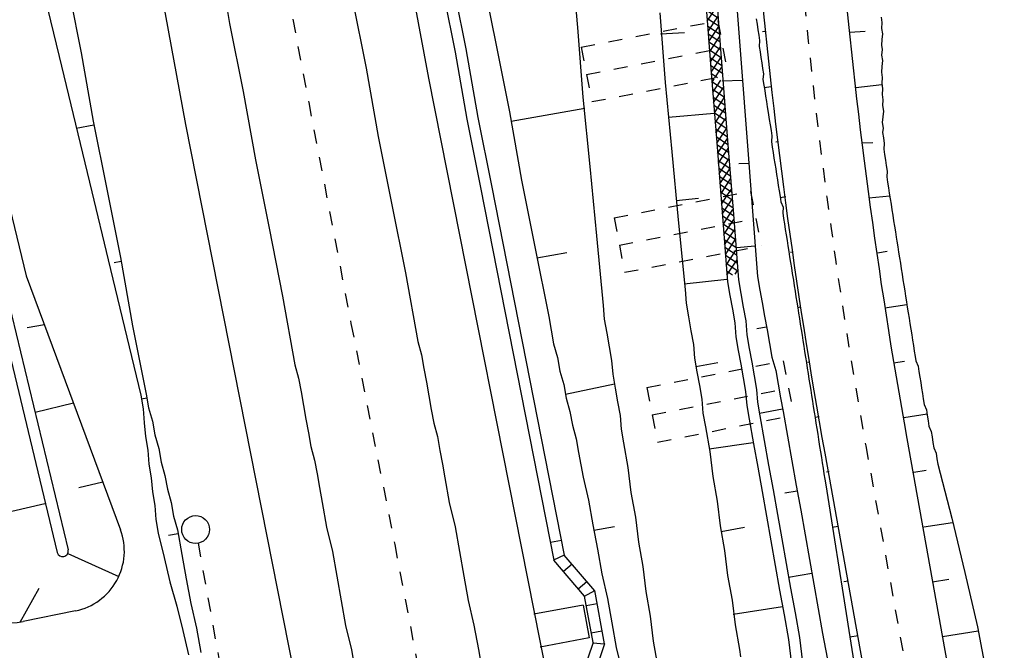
# Model space of a CAD drawing. Extents: x 447827 to 448299, y 438389 to 439851.
# Tile 53 of 116: x 447999 to 448035, y 439124 to 439147. Entities that reach past the tile are written whole.
import ezdxf

# ---------------------------------------------------------------- set-up
doc = ezdxf.new("R2010")
doc.units = 0
doc.header["$LTSCALE"] = 2
doc.header["$MEASUREMENT"] = 0
for name, pattern in [('ACAD_ISO03W100', [0.5, 0.25, -0.25]), ('ACAD_ISO05W100', [0.5, 0.25, -0.25]), ('ACAD_ISO10W100W', [0.5, 0.25, -0.25]), ('AUSGEZOGEN', [0]), ('PUNKTX2', [0.5, 0.25, -0.25])]:
    doc.linetypes.add(name, pattern=pattern)
doc.layers.get('0').update_dxf_attribs({"linetype": 'AUSGEZOGEN'})
for name, color, linetype in [('DB-Bahnachse', 7, 'CONTINUOUS'), ('DB-Boeschungen', 15, 'CONTINUOUS'), ('DB-Gleisachsen', 7, 'CONTINUOUS'), ('DB-GRABEN', 15, 'AUSGEZOGEN'), ('DB-HZV-Stützscheiben', 15, 'CONTINUOUS'), ('DB-Ingenieurbauwerke', 15, 'CONTINUOUS'), ('DB-Kabelanlagen', 15, 'CONTINUOUS'), ('DB-Tiefenentwässerung', 15, 'CONTINUOUS'), ('DB-Weg-Boeschungen', 15, 'CONTINUOUS'), ('DB-Wege', 15, 'CONTINUOUS'), ('FBRTOP', 250, 'AUSGEZOGEN')]:
    doc.layers.add(name, color=color, linetype=linetype)

# ---------------------------------------------------------------- blocks, each defined once
blk = doc.blocks.new('*X347')
at = {"color": 0, "linetype": 'ByBlock'}
for p, q in [((15038, -160289), (15359, -159968)), ((15259, -160357), (15041, -160139)), ((15044, -159965), (15074, -159935)), ((15619, -160399), (15165, -159945)), ((15285, -160360), (15645, -160001)), ((15979, -160440), (15525, -159987)), ((15570, -160393), (15930, -160034)), ((15856, -160426), (16213, -160068)), ((16342, -160486), (15885, -160029)), ((16140, -160460), (16496, -160104)), ((16706, -160531), (16247, -160073)), ((16422, -160496), (16779, -160139)), ((17069, -160577), (16611, -160118)), ((16705, -160531), (17062, -160175)), ((17433, -160622), (16975, -160164)), ((16988, -160566), (17345, -160210)), ((17271, -160602), (17627, -160245)), ((17797, -160668), (17338, -160209)), ((17554, -160637), (17910, -160281)), ((18160, -160713), (17702, -160255)), ((17837, -160673), (18193, -160316)), ((18524, -160759), (18066, -160300)), ((18119, -160708), (18476, -160351)), ((18402, -160743), (18759, -160387)), ((18888, -160804), (18429, -160346)), ((18685, -160779), (19041, -160422)), ((19251, -160850), (18793, -160391)), ((18968, -160814), (19324, -160458)), ((19615, -160895), (19157, -160437)), ((19251, -160849), (19607, -160493)), ((19979, -160941), (19520, -160482)), ((19533, -160885), (19890, -160528)), ((19816, -160920), (20173, -160564)), ((20343, -160986), (19884, -160528)), ((20099, -160956), (20456, -160599)), ((20706, -161032), (20248, -160573)), ((20382, -160991), (20738, -160634)), ((21070, -161077), (20611, -160619)), ((20665, -161026), (21021, -160670)), ((20948, -161062), (21304, -160705)), ((21434, -161123), (20975, -160664)), ((21230, -161097), (21587, -160741)), ((21797, -161168), (21339, -160710)), ((21513, -161132), (21870, -160776)), ((22161, -161214), (21703, -160755)), ((21796, -161168), (22153, -160811)), ((22525, -161259), (22066, -160801)), ((22079, -161203), (22435, -160847)), ((22888, -161305), (22430, -160846)), ((22362, -161239), (22718, -160882)), ((22644, -161274), (23001, -160917)), ((23252, -161350), (22794, -160892)), ((22927, -161309), (23284, -160953)), ((23616, -161395), (23157, -160937)), ((23210, -161345), (23567, -160988)), ((23493, -161380), (23849, -161024)), ((23979, -161441), (23521, -160983)), ((23776, -161416), (24131, -161060)), ((24343, -161486), (23886, -161029)), ((24059, -161451), (24413, -161096)), ((24707, -161532), (24250, -161075)), ((24341, -161486), (24696, -161132)), ((25070, -161577), (24615, -161122)), ((24624, -161522), (24978, -161168)), ((24907, -161557), (25260, -161204)), ((25434, -161623), (24979, -161168)), ((25190, -161592), (25543, -161240)), ((25798, -161668), (25344, -161214)), ((25473, -161628), (25825, -161275)), ((26162, -161714), (25708, -161261)), ((25756, -161663), (26108, -161311)), ((26038, -161699), (26390, -161346)), ((26527, -161761), (26072, -161307)), ((26321, -161735), (26673, -161382)), ((26891, -161807), (26436, -161352)), ((26603, -161770), (26956, -161417)), ((27256, -161853), (26800, -161398)), ((26885, -161806), (27239, -161453)), ((27620, -161900), (27164, -161443)), ((27167, -161842), (27522, -161488)), ((27450, -161878), (27805, -161523)), ((27985, -161946), (27527, -161489)), ((27732, -161914), (28087, -161559)), ((28349, -161992), (27891, -161534)), ((28014, -161950), (28370, -161594)), ((28707, -162032), (28255, -161580)), ((28297, -161986), (28657, -161625)), ((28582, -162018), (28945, -161656)), ((29062, -162069), (28614, -161621)), ((28870, -162049), (29233, -161686)), ((29418, -162106), (28970, -161658)), ((29158, -162079), (29521, -161716)), ((29773, -162144), (29325, -161696)), ((29446, -162109), (29809, -161746)), ((30129, -162181), (29681, -161733)), ((29734, -162139), (30097, -161777)), ((30022, -162170), (30385, -161807)), ((30484, -162218), (30036, -161770)), ((30310, -162200), (30673, -161837)), ((30840, -162255), (30392, -161808)), ((30598, -162230), (30960, -161868)), ((31202, -162299), (30747, -161845)), ((30886, -162260), (31243, -161903)), ((31565, -162345), (31107, -161886)), ((31169, -162295), (31526, -161939)), ((31452, -162331), (31617, -162165)), ((31618, -162079), (31471, -161932)), ((31617, -162165), (31806, -161977)), ((31929, -162390), (31618, -162079)), ((31735, -162366), (32091, -162009)), ((31806, -161977), (31809, -161974)), ((32293, -162436), (31834, -161977)), ((31834, -161977), (31834, -161977)), ((32018, -162401), (32374, -162045)), ((32614, -162439), (32198, -162023)), ((32301, -162437), (32618, -162119)), ((32618, -162124), (32562, -162068)), ((32614, -162441), (32940, -162116)), ((32618, -162119), (32657, -162080)), ((33020, -162527), (32618, -162124)), ((32866, -162507), (33223, -162151)), ((33384, -162572), (32925, -162114)), ((33149, -162543), (33506, -162186)), ((33614, -162484), (33289, -162159)), ((33715, -162614), (34071, -162257)), ((33758, -162252), (33788, -162222)), ((34475, -162709), (34016, -162250)), ((32583, -162472), (32614, -162441)), ((32656, -162481), (32614, -162439)), ((33432, -162578), (33615, -162395)), ((33747, -162618), (33647, -162518)), ((34111, -162663), (33741, -162293)), ((33997, -162649), (34354, -162292)), ((34280, -162684), (34637, -162328)), ((34838, -162754), (34380, -162296)), ((34563, -162720), (34920, -162363)), ((35202, -162800), (34744, -162341)), ((34846, -162755), (35202, -162399)), ((35566, -162845), (35107, -162387)), ((35129, -162790), (35485, -162434)), ((35412, -162826), (35768, -162469)), ((35930, -162891), (35471, -162432)), ((35694, -162861), (36051, -162505)), ((36293, -162936), (35835, -162478)), ((35977, -162897), (36334, -162540)), ((36657, -162982), (36198, -162523)), ((36260, -162932), (36617, -162575)), ((36543, -162967), (36899, -162611)), ((37021, -163027), (36562, -162569)), ((37384, -163073), (36926, -162614)), ((36826, -163003), (37182, -162646)), ((37109, -163038), (37465, -162682)), ((37748, -163118), (37290, -162660)), ((37391, -163073), (37748, -162717)), ((37860, -162912), (37653, -162705)), ((37674, -163109), (37860, -162923)), ((37860, -162923), (38031, -162752)), ((38112, -163164), (37860, -162912)), ((37957, -163144), (38314, -162788)), ((38475, -163209), (38017, -162751)), ((38240, -163180), (38596, -162823)), ((38839, -163255), (38381, -162796)), ((38523, -163215), (38860, -162877)), ((38859, -162956), (38744, -162842)), ((38857, -163199), (39162, -162894)), ((39203, -163300), (38859, -162956)), ((38860, -162877), (38879, -162858)), ((39088, -163286), (39445, -162929)), ((39566, -163345), (39108, -162887)), ((39371, -163321), (39728, -162965)), ((39855, -163316), (39472, -162933)), ((39859, -163001), (39835, -162978)), ((38805, -163250), (38857, -163199)), ((39654, -163356), (39857, -163153)), ((39930, -163391), (39855, -163316)), ((39857, -163153), (40010, -163000)), ((40294, -163436), (39859, -163001)), ((39937, -163392), (40293, -163035)), ((40658, -163482), (40199, -163023)), ((40220, -163427), (40576, -163071)), ((40502, -163463), (40681, -163283)), ((40681, -163188), (40563, -163069))]:
    blk.add_line(p, q, dxfattribs=at)

msp = doc.modelspace()

# ---------------------------------------------------------------- linework, layer by layer
at = {"layer": 'DB-Bahnachse', "linetype": 'ACAD_ISO10W100W'}
for p, q in [((448008.121, 439151.577), (448009.634, 439143.67)), ((448009.634, 439143.67), (448011.156, 439135.714)), ((448011.156, 439135.714), (448012.728, 439127.766)), ((448012.728, 439127.766), (448014.241, 439119.859))]:
    msp.add_line(p, q, dxfattribs=at)
at = {"layer": 'DB-Boeschungen', "linetype": 'Continuous'}
for p, q in [((448019.069, 439148.859), (448019.311, 439146.363)), ((448000.945, 439147.959), (448001.442, 439145.458)), ((448015.878, 439148.239), (448016.367, 439145.786)), ((448000.068, 439147.752), (448000.655, 439145.317)), ((448019.311, 439146.363), (448019.505, 439143.858)), ((448001.442, 439145.458), (448001.882, 439142.997)), ((448016.367, 439145.786), (448016.856, 439143.334)), ((448000.655, 439145.317), (448001.242, 439142.882)), ((448019.505, 439143.858), (448019.747, 439141.362)), ((448016.856, 439143.334), (448017.295, 439140.873)), ((448016.917, 439142.99), (448019.575, 439143.464)), ((448001.882, 439142.997), (448002.37, 439140.544)), ((448001.242, 439142.882), (448001.829, 439140.448)), ((448001.908, 439142.849), (448001.268, 439142.735)), ((448019.747, 439141.362), (448019.99, 439138.866)), ((448017.295, 439140.873), (448017.784, 439138.421)), ((448002.37, 439140.544), (448002.859, 439138.092)), ((448001.829, 439140.448), (448002.416, 439138.013)), ((448019.99, 439138.866), (448020.233, 439136.369)), ((448017.784, 439138.421), (448018.272, 439135.968)), ((448002.416, 439138.013), (448003.003, 439135.578)), ((448002.859, 439138.092), (448003.299, 439135.631)), ((448017.845, 439138.076), (448018.928, 439138.27)), ((448002.886, 439137.944), (448002.639, 439137.901)), ((448020.233, 439136.369), (448020.271, 439135.868)), ((448018.272, 439135.968), (448018.36, 439135.476)), ((448020.271, 439135.868), (448020.359, 439135.376)), ((448003.003, 439135.578), (448003.59, 439133.144)), ((448003.299, 439135.631), (448003.787, 439133.179)), ((448018.36, 439135.476), (448018.448, 439134.984)), ((448020.359, 439135.376), (448020.447, 439134.884)), ((448018.448, 439134.984), (448018.585, 439134.501)), ((448020.447, 439134.884), (448020.535, 439134.392)), ((448018.585, 439134.501), (448018.673, 439134.008)), ((448020.535, 439134.392), (448020.574, 439133.891)), ((448018.673, 439134.008), (448018.81, 439133.525)), ((448020.574, 439133.891), (448020.661, 439133.398)), ((448018.81, 439133.525), (448018.898, 439133.033)), ((448018.872, 439133.18), (448020.635, 439133.546)), ((448020.661, 439133.398), (448020.749, 439132.906)), ((448003.59, 439133.144), (448003.678, 439132.651)), ((448003.787, 439133.179), (448003.875, 439132.687)), ((448003.814, 439133.031), (448003.617, 439132.996)), ((448003.875, 439132.687), (448004.012, 439132.203)), ((448018.898, 439133.033), (448019.035, 439132.549)), ((448020.749, 439132.906), (448020.837, 439132.414)), ((448003.678, 439132.651), (448003.717, 439132.15)), ((448019.035, 439132.549), (448019.123, 439132.057)), ((448020.837, 439132.414), (448020.876, 439131.913)), ((448003.717, 439132.15), (448003.756, 439131.649)), ((448004.012, 439132.203), (448004.1, 439131.711)), ((448019.123, 439132.057), (448019.26, 439131.574)), ((448003.756, 439131.649), (448003.844, 439131.157)), ((448004.1, 439131.711), (448004.237, 439131.228)), ((448020.876, 439131.913), (448020.964, 439131.421)), ((448019.26, 439131.574), (448019.348, 439131.082)), ((448020.964, 439131.421), (448021.122, 439130.535)), ((448003.844, 439131.157), (448003.882, 439130.656)), ((448004.237, 439131.228), (448004.325, 439130.735)), ((448019.348, 439131.082), (448019.506, 439130.196)), ((448003.882, 439130.656), (448003.97, 439130.164)), ((448004.325, 439130.735), (448004.462, 439130.252)), ((448004.462, 439130.252), (448004.55, 439129.76)), ((448021.122, 439130.535), (448021.231, 439129.64)), ((448003.97, 439130.164), (448004.009, 439129.663)), ((448019.506, 439130.196), (448019.705, 439129.368)), ((448004.009, 439129.663), (448004.097, 439129.171)), ((448004.55, 439129.76), (448004.687, 439129.276)), ((448021.231, 439129.64), (448021.389, 439128.754)), ((448004.097, 439129.171), (448004.135, 439128.67)), ((448004.687, 439129.276), (448004.775, 439128.784)), ((448019.705, 439129.368), (448019.863, 439128.482)), ((448004.775, 439128.784), (448004.912, 439128.301)), ((448004.135, 439128.67), (448004.223, 439128.178)), ((448019.863, 439128.482), (448020.022, 439127.596)), ((448021.389, 439128.754), (448021.498, 439127.859)), ((448004.223, 439128.178), (448004.431, 439127.3)), ((448004.939, 439128.153), (448004.594, 439128.091)), ((448004.912, 439128.301), (448005.071, 439127.415)), ((448019.898, 439128.285), (448020.637, 439128.417)), ((448021.498, 439127.859), (448021.656, 439126.973)), ((448005.071, 439127.415), (448005.229, 439126.529)), ((448020.022, 439127.596), (448020.18, 439126.71)), ((448004.431, 439127.3), (448004.638, 439126.423)), ((448020.18, 439126.71), (448020.387, 439125.832)), ((448021.656, 439126.973), (448021.765, 439126.078)), ((448004.638, 439126.423), (448004.895, 439125.555)), ((448005.229, 439126.529), (448005.387, 439125.643)), ((448021.765, 439126.078), (448021.924, 439125.193)), ((448005.387, 439125.643), (448005.594, 439124.765)), ((448020.387, 439125.832), (448020.545, 439124.946)), ((448004.895, 439125.555), (448005.102, 439124.678)), ((448020.545, 439124.946), (448020.704, 439124.06)), ((448021.924, 439125.193), (448022.033, 439124.298)), ((448005.102, 439124.678), (448005.31, 439123.8)), ((448005.594, 439124.765), (448005.753, 439123.879)), ((448022.033, 439124.298), (448022.191, 439123.412)), ((448020.704, 439124.06), (448020.911, 439123.183))]:
    msp.add_line(p, q, dxfattribs=at)
at = {"layer": 'DB-Gleisachsen', "linetype": 'Continuous'}
for p, q in [((448006.35, 439148.975), (448006.79, 439146.514)), ((448011.211, 439147.355), (448011.7, 439144.902)), ((448006.79, 439146.514), (448007.279, 439144.062)), ((448011.7, 439144.902), (448012.139, 439142.441)), ((448007.279, 439144.062), (448007.718, 439141.601)), ((448012.139, 439142.441), (448012.628, 439139.989)), ((448007.718, 439141.601), (448008.207, 439139.149)), ((448012.628, 439139.989), (448013.117, 439137.537)), ((448008.207, 439139.149), (448008.695, 439136.696)), ((448013.117, 439137.537), (448013.556, 439135.076)), ((448008.695, 439136.696), (448009.135, 439134.235)), ((448013.556, 439135.076), (448013.693, 439134.592)), ((448013.693, 439134.592), (448013.781, 439134.1)), ((448009.135, 439134.235), (448009.272, 439133.752)), ((448013.781, 439134.1), (448013.869, 439133.608)), ((448009.272, 439133.752), (448009.36, 439133.26)), ((448013.869, 439133.608), (448013.957, 439133.115)), ((448009.36, 439133.26), (448009.448, 439132.767)), ((448013.957, 439133.115), (448014.045, 439132.623)), ((448009.448, 439132.767), (448009.536, 439132.275)), ((448014.045, 439132.623), (448014.133, 439132.131)), ((448009.536, 439132.275), (448009.624, 439131.783)), ((448014.133, 439132.131), (448014.27, 439131.648)), ((448009.624, 439131.783), (448009.711, 439131.291)), ((448014.27, 439131.648), (448014.358, 439131.155)), ((448009.711, 439131.291), (448009.849, 439130.807)), ((448014.358, 439131.155), (448014.445, 439130.663)), ((448009.849, 439130.807), (448009.936, 439130.315)), ((448014.445, 439130.663), (448014.533, 439130.171)), ((448009.936, 439130.315), (448010.024, 439129.823)), ((448014.533, 439130.171), (448014.692, 439129.285)), ((448010.024, 439129.823), (448010.121, 439129.281)), ((448010.121, 439129.281), (448010.279, 439128.395)), ((448014.692, 439129.285), (448014.899, 439128.408)), ((448010.279, 439128.395), (448010.487, 439127.518)), ((448014.899, 439128.408), (448015.057, 439127.522)), ((448010.487, 439127.518), (448010.645, 439126.632)), ((448015.057, 439127.522), (448015.215, 439126.636)), ((448010.645, 439126.632), (448010.803, 439125.746)), ((448015.215, 439126.636), (448015.374, 439125.75)), ((448010.803, 439125.746), (448010.961, 439124.86)), ((448015.374, 439125.75), (448015.581, 439124.873)), ((448010.961, 439124.86), (448011.169, 439123.983)), ((448015.581, 439124.873), (448015.739, 439123.987)), ((448011.169, 439123.983), (448011.327, 439123.097)), ((448015.739, 439123.987), (448015.897, 439123.101))]:
    msp.add_line(p, q, dxfattribs=at)
at = {"layer": 'DB-GRABEN', "linetype": 'Continuous'}
for p, q in [((448023.929, 439147.238), (448024.123, 439144.733)), ((448024.323, 439147.309), (448024.517, 439144.804)), ((448025.012, 439147.432), (448025.206, 439144.927)), ((448022.265, 439146.89), (448022.458, 439144.385)), ((448022.298, 439146.134), (448023.152, 439146.185)), ((448024.123, 439144.733), (448024.316, 439142.228)), ((448024.517, 439144.804), (448024.71, 439142.299)), ((448025.206, 439144.927), (448025.399, 439142.422)), ((448022.458, 439144.385), (448022.701, 439141.889)), ((448024.529, 439144.45), (448025.236, 439144.475)), ((448022.579, 439143.137), (448024.23, 439143.28)), ((448024.71, 439142.299), (448024.903, 439139.794)), ((448025.399, 439142.422), (448025.592, 439139.917)), ((448024.316, 439142.228), (448024.51, 439139.723)), ((448022.701, 439141.889), (448022.934, 439139.442)), ((448025.468, 439141.469), (448025.114, 439141.457)), ((448022.861, 439140.14), (448023.657, 439140.231)), ((447998.885, 439139.871), (447999.472, 439137.436)), ((448024.903, 439139.794), (448025.097, 439137.289)), ((448025.592, 439139.917), (448025.786, 439137.412)), ((448022.934, 439139.442), (448023.177, 439136.946)), ((448024.51, 439139.723), (448024.703, 439137.218)), ((448025.042, 439138.447), (448025.691, 439138.512)), ((447998.635, 439137.287), (448000.976, 439127.579)), ((447999.472, 439137.436), (448002.863, 439128.302)), ((448023.142, 439137.143), (448024.685, 439137.317)), ((448025.097, 439137.289), (448025.185, 439136.796)), ((448025.786, 439137.412), (448025.874, 439136.92)), ((447998.241, 439137.217), (448000.588, 439127.485)), ((448023.177, 439136.946), (448023.216, 439136.445)), ((448024.703, 439137.218), (448024.791, 439136.726)), ((448024.791, 439136.726), (448024.879, 439136.234)), ((448025.185, 439136.796), (448025.272, 439136.304)), ((448025.874, 439136.92), (448025.953, 439136.476)), ((448023.216, 439136.445), (448023.304, 439135.953)), ((448024.879, 439136.234), (448024.967, 439135.742)), ((448025.272, 439136.304), (448025.36, 439135.812)), ((448025.953, 439136.476), (448026.041, 439135.984)), ((448023.304, 439135.953), (448023.391, 439135.46)), ((448026.041, 439135.984), (448026.129, 439135.492)), ((448000.126, 439135.674), (447999.502, 439135.563)), ((448024.967, 439135.742), (448025.005, 439135.241)), ((448025.36, 439135.812), (448025.399, 439135.311)), ((448026.111, 439135.591), (448025.766, 439135.529)), ((448023.391, 439135.46), (448023.479, 439134.968)), ((448025.005, 439135.241), (448025.093, 439134.748)), ((448025.399, 439135.311), (448025.487, 439134.819)), ((448026.129, 439135.492), (448026.216, 439135)), ((448023.479, 439134.968), (448023.518, 439134.467)), ((448025.487, 439134.819), (448025.575, 439134.327)), ((448026.216, 439135), (448026.304, 439134.508)), ((448023.518, 439134.467), (448023.606, 439133.975)), ((448025.093, 439134.748), (448025.181, 439134.256)), ((448026.304, 439134.508), (448026.441, 439134.024)), ((448023.571, 439134.172), (448024.358, 439134.313)), ((448025.181, 439134.256), (448025.269, 439133.764)), ((448025.575, 439134.327), (448025.663, 439133.834)), ((448023.606, 439133.975), (448023.694, 439133.483)), ((448025.269, 439133.764), (448025.357, 439133.272)), ((448025.663, 439133.834), (448025.751, 439133.342)), ((448026.441, 439134.024), (448026.529, 439133.532)), ((448023.694, 439133.483), (448023.782, 439132.991)), ((448026.529, 439133.532), (448026.617, 439133.04)), ((448025.357, 439133.272), (448025.395, 439132.771)), ((448025.751, 439133.342), (448025.78, 439132.89)), ((448026.617, 439133.04), (448026.705, 439132.548)), ((448001.175, 439132.848), (447999.792, 439132.516)), ((448023.782, 439132.991), (448023.82, 439132.49)), ((448025.395, 439132.771), (448025.483, 439132.279)), ((448025.78, 439132.89), (448025.868, 439132.398)), ((448023.82, 439132.49), (448023.908, 439131.997)), ((448025.851, 439132.497), (448026.688, 439132.646)), ((448025.868, 439132.398), (448026.027, 439131.512)), ((448026.705, 439132.548), (448026.863, 439131.662)), ((448023.908, 439131.997), (448024.066, 439131.111)), ((448025.483, 439132.279), (448025.642, 439131.393)), ((448026.863, 439131.662), (448027.022, 439130.776)), ((448024.049, 439131.21), (448025.633, 439131.442)), ((448025.642, 439131.393), (448025.791, 439130.556)), ((448026.027, 439131.512), (448026.185, 439130.626)), ((448024.066, 439131.111), (448024.175, 439130.217)), ((448025.791, 439130.556), (448025.949, 439129.67)), ((448026.185, 439130.626), (448026.343, 439129.74)), ((448027.022, 439130.776), (448027.18, 439129.89)), ((448024.175, 439130.217), (448024.334, 439129.331)), ((448002.227, 439130.015), (448001.359, 439129.807)), ((448027.18, 439129.89), (448027.338, 439129.004)), ((448025.949, 439129.67), (448026.107, 439128.784)), ((448026.343, 439129.74), (448026.501, 439128.854)), ((448027.215, 439129.693), (448026.772, 439129.614)), ((448000.139, 439129.234), (447996.392, 439128.36)), ((448024.334, 439129.331), (448024.443, 439128.436)), ((448026.107, 439128.784), (448026.266, 439127.898)), ((448026.501, 439128.854), (448026.659, 439127.968)), ((448027.338, 439129.004), (448027.496, 439128.118)), ((448024.443, 439128.436), (448024.601, 439127.55)), ((448024.478, 439128.239), (448025.315, 439128.388)), ((448027.496, 439128.118), (448027.654, 439127.232)), ((448026.266, 439127.898), (448026.424, 439127.012)), ((448026.659, 439127.968), (448026.818, 439127.082)), ((448000.964, 439127.45), (448002.801, 439126.62)), ((448024.601, 439127.55), (448024.71, 439126.655)), ((448026.424, 439127.012), (448026.582, 439126.126)), ((448026.818, 439127.082), (448026.976, 439126.196)), ((448027.654, 439127.232), (448027.813, 439126.346)), ((448026.905, 439126.59), (448027.742, 439126.739)), ((448024.71, 439126.655), (448024.868, 439125.769)), ((448027.813, 439126.346), (448027.971, 439125.46)), ((447999.256, 439124.976), (447999.94, 439126.193)), ((448026.582, 439126.126), (448026.74, 439125.24)), ((448026.976, 439126.196), (448027.134, 439125.31)), ((448024.868, 439125.769), (448024.977, 439124.874)), ((448001.242, 439125.381), (447999.365, 439124.996)), ((448024.907, 439125.268), (448026.687, 439125.535)), ((448026.74, 439125.24), (448026.898, 439124.354)), ((448027.134, 439125.31), (448027.292, 439124.424)), ((448027.971, 439125.46), (448028.129, 439124.574)), ((448024.977, 439124.874), (448025.135, 439123.988)), ((448028.129, 439124.574), (448028.287, 439123.688)), ((448026.898, 439124.354), (448027.007, 439123.459)), ((448027.292, 439124.424), (448027.401, 439123.53)), ((448025.135, 439123.988), (448025.167, 439123.728))]:
    msp.add_line(p, q, dxfattribs=at)
for centre, major_axis, start_param, end_param in [((448000.801, 439127.536), (-0.441, 2.155), 3.142085, 4.866233), ((448000.782, 439127.532), (-0.141, 0.141), 1.022027, 2.55834), ((448000.782, 439127.532), (-0.141, 0.141), 2.55834, 4.16362), ((447998.923, 439127.151), (-0.44, 2.156), 1.592807, 3.142369)]:
    msp.add_ellipse(centre, major_axis=major_axis, ratio=1, start_param=start_param, end_param=end_param, dxfattribs=at)
at = {"layer": 'DB-HZV-Stützscheiben', "linetype": 'PUNKTX2'}
for p, q in [((448019.443, 439145.661), (448024.353, 439146.608)), ((448024.353, 439146.608), (448024.732, 439144.644)), ((448019.443, 439145.661), (448019.823, 439143.697)), ((448019.823, 439143.697), (448024.732, 439144.644)), ((448020.623, 439139.523), (448025.533, 439140.471)), ((448025.533, 439140.471), (448025.912, 439138.507)), ((448020.623, 439139.523), (448021.002, 439137.559)), ((448021.002, 439137.559), (448025.912, 439138.507)), ((448021.804, 439133.417), (448026.71, 439134.379)), ((448026.71, 439134.379), (448027.095, 439132.417)), ((448021.804, 439133.417), (448022.189, 439131.454)), ((448022.189, 439131.454), (448027.095, 439132.417))]:
    msp.add_line(p, q, dxfattribs=at)
at = {"layer": 'DB-HZV-Stützscheiben', "linetype": 'ACAD_ISO05W100'}
for p, q in [((448019.633, 439144.679), (448024.542, 439145.626)), ((448020.813, 439138.541), (448025.722, 439139.489)), ((448021.996, 439132.435), (448026.903, 439133.398))]:
    msp.add_line(p, q, dxfattribs=at)
at = {"layer": 'DB-Ingenieurbauwerke', "linetype": 'Continuous'}
for p, q in [((448004.428, 439196.009), (448013.947, 439144.543)), ((447995.667, 439194.444), (448005.205, 439142.871)), ((448013.947, 439144.543), (448021.727, 439105.199)), ((448005.205, 439142.871), (448013.001, 439103.446)), ((448019.511, 439125.591), (448017.735, 439125.259)), ((448019.511, 439125.591), (448019.731, 439124.411)), ((448019.731, 439124.411), (448017.962, 439124.08))]:
    msp.add_line(p, q, dxfattribs=at)
at = {"layer": 'DB-Kabelanlagen', "linetype": 'Continuous'}
for p, q in [((448014.41, 439147.926), (448014.899, 439145.474)), ((448014.795, 439148.045), (448015.284, 439145.593)), ((448014.899, 439145.474), (448015.33, 439143.062)), ((448015.284, 439145.593), (448015.724, 439143.132)), ((448015.33, 439143.062), (448015.818, 439140.609)), ((448015.724, 439143.132), (448016.212, 439140.68)), ((448015.818, 439140.609), (448018.45, 439127.205)), ((448016.212, 439140.68), (448018.823, 439127.385)), ((448018.331, 439127.859), (448018.726, 439127.925)), ((448018.823, 439127.385), (448018.449, 439127.205)), ((448019.932, 439126.103), (448018.823, 439127.385)), ((448019.556, 439125.912), (448018.45, 439127.204)), ((448019.11, 439127.063), (448018.799, 439126.796)), ((448019.331, 439126.175), (448019.642, 439126.442)), ((448019.556, 439125.912), (448019.927, 439126.109)), ((448020.284, 439124.195), (448019.927, 439126.109)), ((448019.867, 439124.245), (448019.557, 439125.912)), ((448019.62, 439125.571), (448020.013, 439125.645)), ((448019.803, 439124.589), (448020.182, 439124.662)), ((448019.869, 439124.249), (448019.326, 439122.673)), ((448020.284, 439124.195), (448019.742, 439122.621)), ((448019.863, 439124.233), (448020.284, 439124.195))]:
    msp.add_line(p, q, dxfattribs=at)
at = {"layer": 'DB-Tiefenentwässerung', "linetype": 'ACAD_ISO03W100'}
msp.add_line((448005.653, 439127.816), (448006.818, 439121.327), dxfattribs=at)
at = {"layer": 'DB-Tiefenentwässerung', "linetype": 'Continuous'}
msp.add_ellipse((448005.564, 439128.308), major_axis=(-0.354, 0.354), ratio=1, start_param=2.557664, end_param=8.840849, dxfattribs=at)
at = {"layer": 'DB-Weg-Boeschungen', "linetype": 'Continuous'}
for p, q in [((448025.736, 439146.681), (448025.768, 439146.483)), ((448030.233, 439146.735), (448030.264, 439146.538)), ((448030.264, 439146.538), (448030.246, 439146.332)), ((448025.768, 439146.483), (448025.799, 439146.286)), ((448025.799, 439146.286), (448025.83, 439146.088)), ((448026.061, 439146.226), (448025.963, 439146.211)), ((448029.103, 439146.202), (448029.654, 439146.238)), ((448030.246, 439146.332), (448030.278, 439146.135)), ((448025.83, 439146.088), (448025.861, 439145.891)), ((448025.861, 439145.891), (448025.843, 439145.686)), ((448030.26, 439145.929), (448030.241, 439145.724)), ((448030.278, 439146.135), (448030.26, 439145.929)), ((448025.843, 439145.686), (448025.875, 439145.488)), ((448025.875, 439145.488), (448025.906, 439145.29)), ((448030.241, 439145.724), (448030.265, 439145.576)), ((448030.265, 439145.576), (448030.247, 439145.37)), ((448025.906, 439145.29), (448025.937, 439145.093)), ((448025.937, 439145.093), (448025.968, 439144.895)), ((448030.247, 439145.37), (448030.278, 439145.173)), ((448030.278, 439145.173), (448030.26, 439144.967)), ((448025.968, 439144.895), (448026, 439144.698)), ((448030.26, 439144.967), (448030.242, 439144.762)), ((448030.242, 439144.762), (448030.273, 439144.565)), ((448026, 439144.698), (448025.982, 439144.492)), ((448025.982, 439144.492), (448026.013, 439144.295)), ((448030.273, 439144.565), (448030.255, 439144.359)), ((448026.013, 439144.295), (448026.044, 439144.097)), ((448026.275, 439144.235), (448026.029, 439144.196)), ((448026.044, 439144.097), (448026.075, 439143.9)), ((448029.317, 439144.211), (448030.263, 439144.31)), ((448030.255, 439144.359), (448030.286, 439144.162)), ((448030.286, 439144.162), (448030.268, 439143.956)), ((448026.075, 439143.9), (448026.107, 439143.702)), ((448026.107, 439143.702), (448026.138, 439143.505)), ((448030.268, 439143.956), (448030.299, 439143.759)), ((448030.299, 439143.759), (448030.281, 439143.553)), ((448026.138, 439143.505), (448026.169, 439143.307)), ((448030.281, 439143.553), (448030.313, 439143.356)), ((448030.313, 439143.356), (448030.295, 439143.151)), ((448026.169, 439143.307), (448026.208, 439143.06)), ((448026.208, 439143.06), (448026.24, 439142.863)), ((448030.295, 439143.151), (448030.276, 439142.945)), ((448026.24, 439142.863), (448026.271, 439142.665)), ((448026.271, 439142.665), (448026.302, 439142.468)), ((448030.276, 439142.945), (448030.308, 439142.748)), ((448030.308, 439142.748), (448030.282, 439142.592)), ((448026.302, 439142.468), (448026.284, 439142.262)), ((448026.284, 439142.262), (448026.315, 439142.065)), ((448026.539, 439142.252), (448026.44, 439142.236)), ((448030.282, 439142.592), (448030.313, 439142.394)), ((448030.313, 439142.394), (448030.344, 439142.197)), ((448026.315, 439142.065), (448026.347, 439141.867)), ((448029.531, 439142.22), (448029.934, 439142.233)), ((448030.344, 439142.197), (448030.326, 439141.991)), ((448030.326, 439141.991), (448030.358, 439141.794)), ((448026.347, 439141.867), (448026.378, 439141.67)), ((448026.378, 439141.67), (448026.409, 439141.472)), ((448030.358, 439141.794), (448030.389, 439141.596)), ((448030.389, 439141.596), (448030.42, 439141.399)), ((448026.409, 439141.472), (448026.441, 439141.275)), ((448026.441, 439141.275), (448026.472, 439141.077)), ((448030.42, 439141.399), (448030.451, 439141.201)), ((448030.451, 439141.201), (448030.433, 439140.996)), ((448026.472, 439141.077), (448026.503, 439140.88)), ((448026.503, 439140.88), (448026.534, 439140.682)), ((448030.433, 439140.996), (448030.465, 439140.798)), ((448026.534, 439140.682), (448026.566, 439140.484)), ((448026.566, 439140.484), (448026.597, 439140.287)), ((448030.465, 439140.798), (448030.496, 439140.601)), ((448030.496, 439140.601), (448030.527, 439140.403)), ((448026.597, 439140.287), (448026.628, 439140.089)), ((448026.802, 439140.269), (448026.605, 439140.238)), ((448029.794, 439140.236), (448030.543, 439140.304)), ((448030.527, 439140.403), (448030.558, 439140.206)), ((448030.558, 439140.206), (448030.59, 439140.008)), ((448026.628, 439140.089), (448026.709, 439139.9)), ((448026.709, 439139.9), (448026.691, 439139.694)), ((448030.59, 439140.008), (448030.621, 439139.81)), ((448030.621, 439139.81), (448030.652, 439139.613)), ((448026.691, 439139.694), (448026.722, 439139.497)), ((448026.722, 439139.497), (448026.753, 439139.299)), ((448030.652, 439139.613), (448030.684, 439139.415)), ((448030.684, 439139.415), (448030.715, 439139.218)), ((448026.753, 439139.299), (448026.785, 439139.102)), ((448026.785, 439139.102), (448026.816, 439138.904)), ((448030.715, 439139.218), (448030.746, 439139.02)), ((448026.816, 439138.904), (448026.847, 439138.707)), ((448026.847, 439138.707), (448026.878, 439138.509)), ((448030.746, 439139.02), (448030.777, 439138.823)), ((448030.777, 439138.823), (448030.801, 439138.675)), ((448026.878, 439138.509), (448026.91, 439138.312)), ((448030.801, 439138.675), (448030.832, 439138.477)), ((448030.832, 439138.477), (448030.863, 439138.28)), ((448026.91, 439138.312), (448026.941, 439138.114)), ((448026.941, 439138.114), (448026.972, 439137.917)), ((448027.066, 439138.286), (448026.967, 439138.27)), ((448030.107, 439138.261), (448030.453, 439138.316)), ((448030.863, 439138.28), (448030.895, 439138.082)), ((448030.895, 439138.082), (448030.926, 439137.884)), ((448026.972, 439137.917), (448027.004, 439137.719)), ((448027.004, 439137.719), (448027.035, 439137.521)), ((448030.926, 439137.884), (448030.957, 439137.687)), ((448030.957, 439137.687), (448030.989, 439137.489)), ((448027.035, 439137.521), (448027.074, 439137.274)), ((448030.989, 439137.489), (448031.02, 439137.292)), ((448031.02, 439137.292), (448031.051, 439137.094)), ((448027.074, 439137.274), (448027.105, 439137.077)), ((448027.105, 439137.077), (448027.137, 439136.879)), ((448031.051, 439137.094), (448031.082, 439136.897)), ((448027.137, 439136.879), (448027.168, 439136.682)), ((448027.168, 439136.682), (448027.199, 439136.484)), ((448031.082, 439136.897), (448031.114, 439136.699)), ((448031.114, 439136.699), (448031.145, 439136.502)), ((448027.199, 439136.484), (448027.23, 439136.287)), ((448027.329, 439136.302), (448027.23, 439136.287)), ((448027.23, 439136.287), (448027.262, 439136.089)), ((448030.37, 439136.278), (448031.161, 439136.403)), ((448031.145, 439136.502), (448031.176, 439136.304)), ((448031.176, 439136.304), (448031.208, 439136.107)), ((448027.262, 439136.089), (448027.293, 439135.892)), ((448027.293, 439135.892), (448027.324, 439135.694)), ((448031.208, 439136.107), (448031.239, 439135.909)), ((448031.239, 439135.909), (448031.27, 439135.712)), ((448027.324, 439135.694), (448027.356, 439135.497)), ((448031.27, 439135.712), (448031.301, 439135.514)), ((448031.301, 439135.514), (448031.333, 439135.316)), ((448027.356, 439135.497), (448027.387, 439135.299)), ((448027.387, 439135.299), (448027.418, 439135.102)), ((448031.333, 439135.316), (448031.364, 439135.119)), ((448027.418, 439135.102), (448027.449, 439134.904)), ((448027.449, 439134.904), (448027.481, 439134.706)), ((448031.364, 439135.119), (448031.395, 439134.921)), ((448031.395, 439134.921), (448031.426, 439134.724)), ((448027.481, 439134.706), (448027.512, 439134.509)), ((448027.512, 439134.509), (448027.543, 439134.311)), ((448031.426, 439134.724), (448031.458, 439134.526)), ((448031.458, 439134.526), (448031.481, 439134.378)), ((448027.543, 439134.311), (448027.574, 439134.114)), ((448027.574, 439134.114), (448027.606, 439133.916)), ((448027.642, 439134.327), (448027.593, 439134.319)), ((448030.683, 439134.302), (448031.078, 439134.365)), ((448031.481, 439134.378), (448031.562, 439134.188)), ((448031.562, 439134.188), (448031.593, 439133.991)), ((448027.606, 439133.916), (448027.637, 439133.719)), ((448031.593, 439133.991), (448031.624, 439133.793)), ((448031.624, 439133.793), (448031.656, 439133.596)), ((448027.637, 439133.719), (448027.668, 439133.521)), ((448027.668, 439133.521), (448027.7, 439133.324)), ((448031.656, 439133.596), (448031.687, 439133.398)), ((448031.687, 439133.398), (448031.718, 439133.201)), ((448027.7, 439133.324), (448027.731, 439133.126)), ((448027.731, 439133.126), (448027.762, 439132.929)), ((448031.718, 439133.201), (448031.75, 439133.003)), ((448027.762, 439132.929), (448027.793, 439132.731)), ((448027.793, 439132.731), (448027.825, 439132.534)), ((448031.75, 439133.003), (448031.781, 439132.806)), ((448031.781, 439132.806), (448031.862, 439132.616)), ((448027.825, 439132.534), (448027.856, 439132.336)), ((448028.004, 439132.359), (448027.856, 439132.336)), ((448027.856, 439132.336), (448027.887, 439132.138)), ((448031.045, 439132.335), (448031.885, 439132.468)), ((448031.862, 439132.616), (448031.893, 439132.418)), ((448031.893, 439132.418), (448031.924, 439132.221)), ((448027.887, 439132.138), (448027.919, 439131.941)), ((448031.924, 439132.221), (448031.955, 439132.023)), ((448031.955, 439132.023), (448032.036, 439131.834)), ((448027.919, 439131.941), (448027.95, 439131.743)), ((448027.95, 439131.743), (448027.981, 439131.546)), ((448032.036, 439131.834), (448032.067, 439131.636)), ((448032.067, 439131.636), (448032.099, 439131.439)), ((448027.981, 439131.546), (448028.02, 439131.299)), ((448028.02, 439131.299), (448028.052, 439131.101)), ((448032.099, 439131.439), (448032.13, 439131.241)), ((448028.052, 439131.101), (448028.083, 439130.904)), ((448032.13, 439131.241), (448032.211, 439131.051)), ((448032.211, 439131.051), (448032.242, 439130.854)), ((448028.083, 439130.904), (448028.114, 439130.706)), ((448028.114, 439130.706), (448028.145, 439130.509)), ((448032.242, 439130.854), (448032.273, 439130.656)), ((448032.273, 439130.656), (448032.783, 439128.712)), ((448028.145, 439130.509), (448028.177, 439130.311)), ((448028.177, 439130.311), (448028.208, 439130.114)), ((448028.366, 439130.392), (448028.268, 439130.376)), ((448031.408, 439130.367), (448031.852, 439130.438)), ((448028.208, 439130.114), (448028.239, 439129.916)), ((448028.239, 439129.916), (448028.552, 439127.941)), ((448031.77, 439128.4), (448032.807, 439128.564)), ((448032.783, 439128.712), (448033.244, 439126.76)), ((448028.679, 439128.417), (448028.482, 439128.385)), ((448028.552, 439127.941), (448028.865, 439125.965)), ((448033.244, 439126.76), (448033.705, 439124.808)), ((448029.041, 439126.449), (448028.893, 439126.426)), ((448032.083, 439126.424), (448032.675, 439126.518)), ((448028.865, 439125.965), (448029.178, 439123.99)), ((448032.445, 439124.457), (448033.729, 439124.66)), ((448033.705, 439124.808), (448034.068, 439122.841)), ((448029.404, 439124.481), (448029.107, 439124.434)), ((448029.178, 439123.99), (448029.49, 439122.015))]:
    msp.add_line(p, q, dxfattribs=at)
at = {"layer": 'DB-Wege', "linetype": 'ACAD_ISO05W100'}
msp.add_line((448029.681, 439131.321), (448041.021, 439068.301), dxfattribs=at)
at = {"layer": 'DB-Wege', "linetype": 'Continuous'}
for p, q in [((448031.157, 439131.587), (448042.497, 439068.566)), ((448028.204, 439131.056), (448039.545, 439068.035))]:
    msp.add_line(p, q, dxfattribs=at)
for major_axis, start_param, end_param in [((-39.734, 194.483), 1.456805, 1.547304), ((-40.351, 197.419), 1.456723, 1.547223)]:
    msp.add_ellipse((448226.519, 439166.742), major_axis=major_axis, ratio=1, start_param=start_param, end_param=end_param, dxfattribs=at)
at = {"layer": 'DB-Wege', "linetype": 'ACAD_ISO05W100'}
msp.add_ellipse((448226.519, 439166.742), major_axis=(-40.022, 195.955), ratio=1, start_param=1.456869, end_param=1.547369, dxfattribs=at)
at = {"layer": 'FBRTOP'}
for points in [[(448034.372, 439384.926, -0.000001), (448050.087, 439286.169, -0.000002), (448057.944, 439236.79), (448081.515, 439088.654, 0.000001), (448091.337, 439026.931, -0.000001), (448101.158, 438965.207, -0.000001), (448105.087, 438940.518, 0.000002), (448109.015, 438915.828, 0.000007), (448110.98, 438903.483, -0.000017)], [(448068.197, 439390.308, -0.000001), (448083.912, 439291.551, -0.000002), (448091.769, 439242.172), (448115.34, 439094.036, 0.000001), (448125.161, 439032.313, -0.000001), (448134.983, 438970.589, -0.000001), (448138.911, 438945.9, 0.000002), (448142.84, 438921.21, 0.000007), (448144.804, 438908.866, -0.000017)]]:
    msp.add_lwpolyline(points, format="xyb", dxfattribs=at)

# ---------------------------------------------------------------- block references
at = {"layer": 'DB-GRABEN', "linetype": 'Continuous', "xscale": 0.001000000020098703, "yscale": 0.0009999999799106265, "zscale": 0.001, "rotation": 281.5433552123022}
msp.add_blockref('*X347', (448176.724, 439210.001), dxfattribs=at)

doc.saveas('drawing.dxf')
